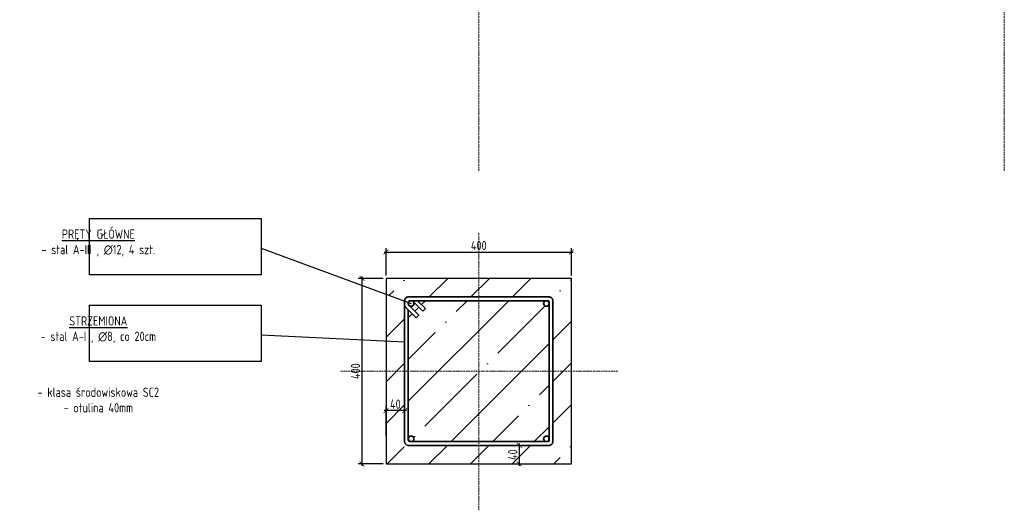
# Model space of a CAD drawing. Header units: millimetres. Extents: x -369365 to -339167, y -1124824 to -1021600.
# Tile 1 of 27: x -348356 to -346231, y -1124824 to -1123766. Entities that reach past the tile are written whole.
import ezdxf

# ---------------------------------------------------------------- set-up
doc = ezdxf.new("R2010")
doc.units = ezdxf.units.MM
doc.linetypes.add('ACAD_ISO10W100', pattern=[18, 12, -3, 0, -3])
doc.layers.get('0').update_dxf_attribs({"lineweight": 20})
for name, color, linetype, lineweight in [('002 Os Elementu', 30, 'ACAD_ISO10W100', 9), ('005 Text', 1, 'Continuous', 25), ('007 Stal Stezenia', 6, 'Continuous', 35), ('009 Kreskowanie', 3, 'Continuous', 30), ('010 Wymiary', 7, 'Continuous', 9)]:
    doc.layers.add(name, color=color, linetype=linetype, lineweight=lineweight)
doc.styles.add('ISOCPEUR', font='isocpeur.ttf', dxfattribs={"width": 0.8})
doc.dimstyles.new('03.  1_10', dxfattribs={"dimscale": 8, "dimtxt": 2.5, "dimasz": 1.3, "dimexe": 1, "dimexo": 0.75, "dimgap": 0.5, "dimtad": 1, "dimdec": 0, "dimtxsty": 'ISOCPEUR', "dimblk": 'ARCHTICK', "dimcen": -5, "dimdle": 0.5, "dimadec": 0, "dimazin": 0, "dimtfac": 1, "dimtdec": 0, "dimtmove": 0, "dimatfit": 2, "dimfxl": 1, "dimarcsym": 0})

# ---------------------------------------------------------------- blocks, each defined once
blk = doc.blocks.new('_ArchTick')
at = {"color": 0, "linetype": 'ByBlock', "const_width": 0.15}
blk.add_lwpolyline([(-0.5, -0.5), (0.5, 0.5)], dxfattribs=at)
blk = doc.blocks.new('*D60')
at = {"layer": '010 Wymiary', "color": 0, "lineweight": -2, "transparency": 16777216}
for p, q in [((-347617.1, -1124319.7), (-347617.1, -1124727.7)), ((-347571.1, -1124323.7), (-347625.1, -1124323.7)), ((-347571.1, -1124723.7), (-347625.1, -1124723.7))]:
    blk.add_line(p, q, dxfattribs=at)
at = {"layer": 'Defpoints', "color": 0, "transparency": 16777216}
for p in [(-347565.1, -1124323.7), (-347617.1, -1124723.7), (-347565.1, -1124723.7)]:
    blk.add_point(p, dxfattribs=at)
at = {"layer": '010 Wymiary', "color": 0, "lineweight": -2, "transparency": 16777216, "xscale": 10.4, "yscale": 10.4, "zscale": 10.4}
for p, rotation in [((-347617.1, -1124323.7), 90), ((-347617.1, -1124723.7), 270)]:
    blk.add_blockref('_ArchTick', p, dxfattribs=dict(at, rotation=rotation))
at = {"layer": '010 Wymiary', "color": 0, "transparency": 16777216, "insert": (-347631.1, -1124523.7), "char_height": 20, "attachment_point": 5, "rotation": 90, "style": 'ISOCPEUR'}
blk.add_mtext('400', dxfattribs=at)
blk = doc.blocks.new('*D61')
at = {"layer": '010 Wymiary', "color": 0, "lineweight": -2, "transparency": 16777216}
for p, q in [((-347569.1, -1124266.8), (-347161.1, -1124266.8)), ((-347565.1, -1124317.7), (-347565.1, -1124258.8)), ((-347165.1, -1124317.7), (-347165.1, -1124258.8))]:
    blk.add_line(p, q, dxfattribs=at)
at = {"layer": 'Defpoints', "color": 0, "transparency": 16777216}
for p in [(-347165.1, -1124266.8), (-347565.1, -1124323.7), (-347165.1, -1124323.7)]:
    blk.add_point(p, dxfattribs=at)
at = {"layer": '010 Wymiary', "color": 0, "lineweight": -2, "transparency": 16777216, "xscale": 10.4, "yscale": 10.4, "zscale": 10.4, "rotation": 180}
blk.add_blockref('_ArchTick', (-347565.1, -1124266.8), dxfattribs=at)
at = {"layer": '010 Wymiary', "color": 0, "lineweight": -2, "transparency": 16777216, "xscale": 10.4, "yscale": 10.4, "zscale": 10.4}
blk.add_blockref('_ArchTick', (-347165.1, -1124266.8), dxfattribs=at)
at = {"layer": '010 Wymiary', "color": 0, "transparency": 16777216, "insert": (-347365.1, -1124252.8), "char_height": 20, "attachment_point": 5, "style": 'ISOCPEUR'}
blk.add_mtext('400', dxfattribs=at)
blk = doc.blocks.new('*D62')
at = {"layer": '010 Wymiary', "color": 0, "lineweight": -2, "transparency": 16777216}
for p, q in [((-347521.1, -1124608.8), (-347569.1, -1124608.8)), ((-347565.1, -1124662.8), (-347565.1, -1124600.8)), ((-347525.1, -1124662.8), (-347525.1, -1124600.8))]:
    blk.add_line(p, q, dxfattribs=at)
at = {"layer": 'Defpoints', "color": 0, "transparency": 16777216}
for p in [(-347565.1, -1124608.8), (-347565.1, -1124668.8), (-347525.1, -1124668.8)]:
    blk.add_point(p, dxfattribs=at)
at = {"layer": '010 Wymiary', "color": 0, "lineweight": -2, "transparency": 16777216, "xscale": 10.4, "yscale": 10.4, "zscale": 10.4, "rotation": 180}
blk.add_blockref('_ArchTick', (-347565.1, -1124608.8), dxfattribs=at)
at = {"layer": '010 Wymiary', "color": 0, "lineweight": -2, "transparency": 16777216, "xscale": 10.4, "yscale": 10.4, "zscale": 10.4}
blk.add_blockref('_ArchTick', (-347525.1, -1124608.8), dxfattribs=at)
at = {"layer": '010 Wymiary', "color": 0, "transparency": 16777216, "insert": (-347545.1, -1124594.8), "char_height": 20, "attachment_point": 5, "style": 'ISOCPEUR'}
blk.add_mtext('40', dxfattribs=at)
blk = doc.blocks.new('*D63')
at = {"layer": '010 Wymiary', "color": 0, "lineweight": -2, "transparency": 16777216}
for p, q in [((-347277.8, -1124679.7), (-347277.8, -1124727.7)), ((-347308.4, -1124683.7), (-347269.8, -1124683.7)), ((-347308.4, -1124723.7), (-347269.8, -1124723.7))]:
    blk.add_line(p, q, dxfattribs=at)
at = {"layer": 'Defpoints', "color": 0, "transparency": 16777216}
for p in [(-347314.4, -1124683.7), (-347314.4, -1124723.7), (-347277.8, -1124723.7)]:
    blk.add_point(p, dxfattribs=at)
at = {"layer": '010 Wymiary', "color": 0, "lineweight": -2, "transparency": 16777216, "xscale": 10.4, "yscale": 10.4, "zscale": 10.4}
for p, rotation in [((-347277.8, -1124683.7), 90), ((-347277.8, -1124723.7), 270)]:
    blk.add_blockref('_ArchTick', p, dxfattribs=dict(at, rotation=rotation))
at = {"layer": '010 Wymiary', "color": 0, "transparency": 16777216, "insert": (-347291.8, -1124703.7), "char_height": 20, "attachment_point": 5, "rotation": 90, "style": 'ISOCPEUR'}
blk.add_mtext('40', dxfattribs=at)

msp = doc.modelspace()

# ---------------------------------------------------------------- hatches: boundary and pattern name
at = {"layer": '010 Wymiary'}
h = msp.add_hatch(dxfattribs=at)
h.set_pattern_fill('ANSI35', color=256, scale=20)
h.set_pattern_definition([(45, (5667.21, 0), (-89.802561, 89.802561), []), (45, (5757.01, 0), (-89.802561, 89.802561), [158.75, -31.75, 0, -31.75])])
h.paths.add_polyline_path([(-347219.1, -1124675.7, -0.414214), (-347225.1, -1124669.7, -1), (-347213.1, -1124669.7), (-347213.1, -1124377.7, -1), (-347225.1, -1124377.7, -0.414214), (-347219.1, -1124371.7), (-347497.3, -1124371.7), (-347480.3, -1124388.7), (-347486, -1124394.4), (-347506.9, -1124373.4, -0.199859), (-347505.1, -1124377.7, -0.668179), (-347515.4, -1124381.9), (-347494.5, -1124402.8), (-347500.1, -1124408.5), (-347517.1, -1124391.5), (-347517.1, -1124669.7, -1), (-347505.1, -1124669.7, -0.414214), (-347511.1, -1124675.7)], flags=17)
h.paths.add_polyline_path([(-347517.1, -1124683.7, -0.414214), (-347525.1, -1124675.7), (-347525.1, -1124460.6), (-347565.1, -1124458.6), (-347565.1, -1124723.7), (-347165.1, -1124723.7), (-347165.1, -1124323.7), (-347565.1, -1124323.7), (-347565.1, -1124357.7), (-347525.1, -1124372.5), (-347525.1, -1124371.7, -0.414214), (-347517.1, -1124363.7), (-347213.1, -1124363.7, -0.414214), (-347205.1, -1124371.7), (-347205.1, -1124675.7, -0.414214), (-347213.1, -1124683.7)])
h = msp.add_hatch(dxfattribs=at)
h.set_pattern_fill('ANSI35', color=256, scale=20)
h.set_pattern_definition([(45, (5667.21, 6), (-89.802561, 89.802561), []), (45, (5757.01, 6), (-89.802561, 89.802561), [158.75, -31.75, 0, -31.75])])
h.paths.add_polyline_path([(-347525.1, -1124372.5), (-347565.1, -1124357.7), (-347565.1, -1124458.6), (-347525.1, -1124460.6)])

# ---------------------------------------------------------------- linework, layer by layer
at = {"layer": '002 Os Elementu', "ltscale": 0.3}
for p, q in [((-347365.1, -1124091.9), (-347365.1, -1121356.7)), ((-346231.1, -1124091.9), (-346231.1, -1121356.7)), ((-347365.1, -1124823.7), (-347365.1, -1124223.7)), ((-347065.1, -1124523.7), (-347665.1, -1124523.7))]:
    msp.add_line(p, q, dxfattribs=at)
at = {"layer": '005 Text'}
for p, q in [((-347834.3, -1124258.4), (-347511.1, -1124377.7)), ((-347834.3, -1124445.5), (-347525.1, -1124460.6))]:
    msp.add_line(p, q, dxfattribs=at)
for points in [[(-348204.9, -1124194.4), (-347834.3, -1124194.4), (-347834.3, -1124316), (-348204.9, -1124316)], [(-348204.9, -1124381.4), (-347834.3, -1124381.4), (-347834.3, -1124503.1), (-348204.9, -1124503.1)]]:
    msp.add_lwpolyline(points, close=True, dxfattribs=at)
at = {"layer": '007 Stal Stezenia'}
for p, q in [((-347525.1, -1124675.7), (-347525.1, -1124371.7)), ((-347515.4, -1124381.9), (-347494.5, -1124402.8)), ((-347506.9, -1124373.4), (-347486, -1124394.4)), ((-347497.3, -1124371.7), (-347480.3, -1124388.7)), ((-347500.1, -1124408.5), (-347494.5, -1124402.8)), ((-347486, -1124394.4), (-347480.3, -1124388.7))]:
    msp.add_line(p, q, dxfattribs=at)
for points in [[(-347517.1, -1124683.7), (-347213.1, -1124683.7, 0.414214), (-347205.1, -1124675.7), (-347205.1, -1124371.7, 0.414214), (-347213.1, -1124363.7), (-347517.1, -1124363.7, 0.414214), (-347525.1, -1124371.7), (-347525.1, -1124381.8, 0.198912), (-347524, -1124384.7), (-347500.1, -1124408.5)], [(-347517.1, -1124391.5), (-347517.1, -1124671.7, 0.414214), (-347513.1, -1124675.7), (-347217.1, -1124675.7, 0.414214), (-347213.1, -1124671.7), (-347213.1, -1124375.7, 0.414214), (-347217.1, -1124371.7), (-347513.1, -1124371.7, 0.414214), (-347517.1, -1124375.7), (-347517.1, -1124377.7)]]:
    msp.add_lwpolyline(points, format="xyb", dxfattribs=at)
for centre in [(-347511.1, -1124377.7), (-347219.1, -1124377.7), (-347511.1, -1124669.7), (-347219.1, -1124669.7)]:
    msp.add_circle(centre, 6, dxfattribs=at)
for centre, start, end in [((-347517.1, -1124371.7), 90, 180), ((-347517.1, -1124675.7), 180, 270)]:
    msp.add_arc(centre, 8, start, end, dxfattribs=at)
at = {"layer": '009 Kreskowanie'}
msp.add_lwpolyline([(-347565.1, -1124723.7), (-347165.1, -1124723.7), (-347165.1, -1124323.7), (-347565.1, -1124323.7)], close=True, dxfattribs=at)

# ---------------------------------------------------------------- texts
at = {"layer": '005 Text', "char_height": 20, "attachment_point": 5, "style": 'ISOCPEUR'}
for s, insert in [('{\\LPRĘTY GŁÓWNE}\\P- stal A-III , ∅12, 4 szt.', (-348186, -1124247.2)), ('{\\LSTRZEMIONA}\\P- stal A-I , ∅8, co 20cm', (-348186, -1124434.3)), ('- klasa środowiskowa SC2\\P- otulina 40mm', (-348186, -1124585.8))]:
    msp.add_mtext(s, dxfattribs=dict(at, insert=insert))

# ---------------------------------------------------------------- dimensions: what is measured, and where the dimension line sits
at = {"layer": '010 Wymiary'}
for base, p1, p2, picture, middle in [((-347165.1, -1124266.8), (-347565.1, -1124323.7), (-347165.1, -1124323.7), '*D61', (-347365.1, -1124252.8)), ((-347565.1, -1124608.8), (-347525.1, -1124668.8), (-347565.1, -1124668.8), '*D62', (-347545.1, -1124594.8))]:
    dim = msp.add_linear_dim(base=base, p1=p1, p2=p2, dimstyle='03.  1_10', dxfattribs=at)
    dim.commit()
    dim.dimension.update_dxf_attribs({"geometry": picture, "text_midpoint": middle})
for base, p1, p2, picture, middle in [((-347617.1, -1124723.7), (-347565.1, -1124323.7), (-347565.1, -1124723.7), '*D60', (-347631.1, -1124523.7)), ((-347277.8, -1124723.7), (-347314.4, -1124683.7), (-347314.4, -1124723.7), '*D63', (-347291.8, -1124703.7))]:
    dim = msp.add_linear_dim(base=base, p1=p1, p2=p2, angle=90, dimstyle='03.  1_10', dxfattribs=at)
    dim.commit()
    dim.dimension.update_dxf_attribs({"geometry": picture, "text_midpoint": middle})

doc.saveas('drawing.dxf')
